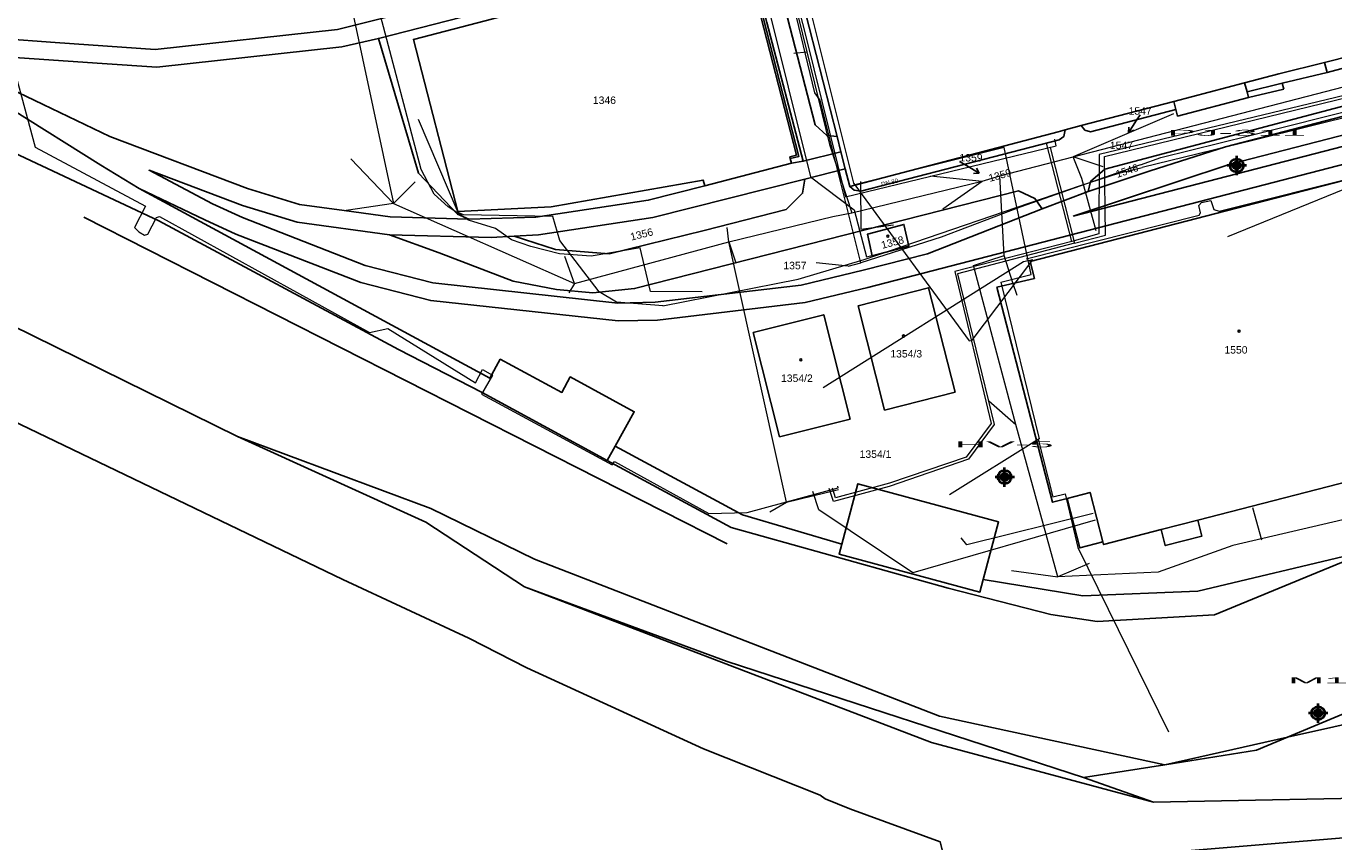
# Model space of a CAD drawing. Header units: metres. Extents: x -535942 to -530626, y -1087729 to -1086275.
# Tile 3 of 112: x -534818 to -534598, y -1087239 to -1087101. Entities that reach past the tile are written whole.
import ezdxf
from ezdxf.enums import TextEntityAlignment as Align

# ---------------------------------------------------------------- set-up
doc = ezdxf.new("R2010")
doc.units = ezdxf.units.M
for name, color, linetype in [('_blok katastr', 7, 'Continuous'), ('_blok SS sítě', 7, 'Continuous'), ('_blok vrty G Consult', 7, 'Continuous'), ('Hodnoty_hladiny', 7, 'Continuous'), ('Vrty_popis', 7, 'Continuous')]:
    doc.layers.add(name, color=color, linetype=linetype)
for name, color, linetype, lineweight in [('AG silno NN', 251, 'G_VED_660_PN', 13), ('AG slabo podzemni', 251, 'G_VED_670_PN', 13), ('AG voda chladící přívod', 120, 'HP_02_920CHVP', 13), ('AG_SS kanal_déšť', 251, 'G_POTR_626_PN', 13), ('AG_SS osvětlení', 251, 'HP_04_VO', 13), ('AG_SS voda pitna', 251, 'G_POTR_616_PN', 13), ('AG_SS VODA PITNA POPIS', 251, 'G_POTR_616_PN', 35), ('AG_SS voda uzitkova', 251, 'G_POTR_617_PN', 13), ('AG_teplo', 240, 'G_POTR_651_PN', 13)]:
    doc.layers.add(name, color=color, linetype=linetype, lineweight=lineweight)
for name, color, linetype, true_color in [('BT_BPEJ', 7, 'Continuous', 0x7fffff), ('BT_hranice_parcel', 7, 'Continuous', 0x007f00), ('BT_mapove_znacky', 7, 'Continuous', 0x007f00), ('BT_text_parcel', 7, 'Continuous', 0x007f00), ('BT_vnitrni_kresby', 7, 'Continuous', 0x007f00)]:
    doc.layers.add(name, color=color, linetype=linetype, true_color=true_color)
doc.layers.add('BT_hranice_budov', color=7, linetype='Continuous', lineweight=30, true_color=0x007f00)
doc.layers.add('Značka předmět vrt', color=7, linetype='Continuous', lineweight=0, true_color=0x27eff2)
doc.styles.add('BT_text_mapy_m', font='arial.ttf', dxfattribs={"height": 5})
doc.styles.add('ROMANS', font='romans')
doc.styles.get("Standard").update_dxf_attribs({"font": 'ARIALN.TTF'})
doc.linetypes.add('G_POTR_616_PN', pattern='A,0.5,-1,2,-6.5,[2,hpfmlin.shx,S=1,R=0,X=0,Y=0],-6.5,2,-1,0.5', length=20)
doc.linetypes.add('G_POTR_617_PN', pattern='A,0.5,-1,2,-6.5,[1,hpfmlin.shx,S=1,R=0,X=0,Y=0],-6.5,2,-1,0.5', length=20)
doc.linetypes.add('G_POTR_626_PN', pattern='A,0.5,-1,2,-6.5,[8,hpfmlin.shx,S=1,R=0,X=0,Y=0],-6.5,2,-1,0.5', length=20)
doc.linetypes.add('G_POTR_651_PN', pattern='A,0.5,-1,2,-6.5,[17,hpfmlin.shx,S=1,R=0,X=0,Y=0],-6.5,2,-1,0.5', length=20)
doc.linetypes.add('G_VED_660_PN', pattern='A,0.5,-1,2,-6.5,[28,hpfmlin.shx,S=1,R=0,X=0,Y=0],-6.5,2,-1,0.5', length=20)
doc.linetypes.add('G_VED_670_PN', pattern='A,0.5,-1,2,-6.5,[31,hpfmlin.shx,S=1,R=0,X=0,Y=0],-6.5,2,-1,0.5', length=20)
doc.linetypes.add('HP_02_920CHVP', pattern='A,0.5,-1.2,-6.5,[3,hpfmlin.shx,S=1,R=0,X=0,Y=0],-0.8,["CHVP",Standard,S=1.7,R=0,X=3,Y=-0.8],-9,2,-1,0.5', length=21.5)
doc.linetypes.add('HP_04_VO', pattern='A,0.5,-1,2,-5,[28,hpfmlin.shx,S=1,R=0,X=0,Y=0],-0.8,["VO",ROMANS,S=1.7,R=0,X=2.75,Y=-0.8],-7,2,-1,0.5', length=19.8)

# ---------------------------------------------------------------- blocks, each defined once
blk = doc.blocks.new('BT_symbol_404')
at = {"layer": 'BT_mapove_znacky', "lineweight": -3}
blk.add_circle((0, 0), 0.175, dxfattribs=at)
blk = doc.blocks.new('BT_symbol_arrow')
at = {"layer": 'BT_text_parcel', "lineweight": -3}
for p in [(-0.5, 1.7), (0, 0), (0.5, 1.7)]:
    blk.add_line(p, (0, 2.5), dxfattribs=at)
blk = doc.blocks.new('_KATASTR')
at = {"layer": 'BT_BPEJ', "lineweight": -3}
blk.add_lwpolyline([(-534432, -1087175.5), (-534439, -1087176.5), (-534456, -1087187), (-534527, -1087222.5), (-534543, -1087227.5), (-534586.5, -1087237), (-534652.5, -1087242.5), (-534662.5, -1087246.5), (-534667.41, -1087250.02), (-534679.15, -1087258.46), (-534681.32, -1087260.01), (-534689.99, -1087266.23), (-534690.23, -1087266.4), (-534705, -1087277), (-534727.5, -1087285), (-534734.62, -1087285.71), (-534737.51, -1087286), (-534747.5, -1087287), (-534779, -1087277), (-534889.82, -1087216.95)], dxfattribs=at)
at = {"layer": 'BT_hranice_budov', "lineweight": -3}
for points in [[(-534613.53, -1087010.64), (-534611.75, -1087018.09), (-534610.13, -1087024.91), (-534654.4, -1087035.88), (-534656.17, -1087036.32), (-534658.37, -1087036.86), (-534658.16, -1087037.71), (-534665.69, -1087039.64), (-534670.75, -1087040.94), (-534678.4, -1087042.9), (-534678.92, -1087040.86), (-534700.45, -1087046.38), (-534681.68, -1087119.94), (-534681.02, -1087122.51), (-534680.28, -1087125.41), (-534679.52, -1087128.38), (-534644.51, -1087119.15), (-534643.34, -1087118.84), (-534640.63, -1087118.13), (-534625.1, -1087114.07), (-534613.19, -1087110.95), (-534607.42, -1087109.44), (-534599.75, -1087107.51), (-534595.15, -1087106.35)], [(-534636.9, -1087188.54), (-534637.01, -1087188.1), (-534639.16, -1087179.79), (-534642.99, -1087180.78), (-534645.5, -1087181.43), (-534654.8, -1087145.27), (-534648.5, -1087143.82), (-534649.23, -1087140.96), (-534590.1, -1087125.68), (-534580.62, -1087162.58), (-534579.78, -1087165.86), (-534577.87, -1087173.28), (-534578.23, -1087173.37), (-534590.21, -1087176.47), (-534621.07, -1087184.45), (-534627.21, -1087186.03), (-534636.9, -1087188.54)], [(-534670.45, -1087134.73), (-534669.6, -1087138.38), (-534675.77, -1087140.03), (-534676.55, -1087136.36), (-534670.45, -1087134.73)], [(-534673.68, -1087165.93), (-534678.11, -1087148.4), (-534666.28, -1087145.39), (-534661.83, -1087162.92), (-534673.68, -1087165.93)], [(-534695.75, -1087152.91), (-534683.9, -1087149.91), (-534679.47, -1087167.44), (-534691.33, -1087170.43), (-534695.75, -1087152.91)], [(-534678.2, -1087178.33), (-534654.54, -1087184.7), (-534657.1, -1087194.39), (-534657.66, -1087196.52), (-534681.32, -1087190.16), (-534680.87, -1087188.46), (-534678.2, -1087178.33)]]:
    blk.add_lwpolyline(points, dxfattribs=at)
at = {"layer": 'BT_hranice_parcel', "lineweight": -3}
for points in [[(-534854.1, -1087151.43), (-534764.7, -1087194.39), (-534743.52, -1087204.26), (-534733.77, -1087209.25), (-534704.12, -1087222.88), (-534684.5, -1087230.65), (-534683.65, -1087231.27), (-534679.54, -1087232.97), (-534664.32, -1087238.52), (-534663.94, -1087240.07), (-534660.4, -1087241.15), (-534640.9, -1087245.56), (-534619.09, -1087246.73), (-534589.01, -1087245.5), (-534534.95, -1087228.73), (-534526.52, -1087224.54), (-534505.69, -1087214.57), (-534501.67, -1087212.65), (-534500.65, -1087212.16), (-534494.55, -1087209.22)], [(-534782.43, -1087170.36), (-534858.73, -1087132.76)], [(-534821.84, -1087121.83), (-534795.64, -1087134.12), (-534755.33, -1087155.78), (-534741.29, -1087162.96), (-534731, -1087168.58), (-534720.29, -1087174.43)], [(-534670.75, -1087040.94), (-534678.4, -1087042.9), (-534678.92, -1087040.86), (-534700.45, -1087046.38), (-534681.68, -1087119.94), (-534683.39, -1087119.81), (-534685.33, -1087118.02), (-534702.61, -1087051.2), (-534702.33, -1087048.65), (-534700.86, -1087045.62), (-534679.69, -1087039.99), (-534676.7, -1087040.78), (-534672, -1087039.8), (-534671.2, -1087040.14), (-534670.75, -1087040.94)], [(-534754.62, -1087099.24), (-534765.63, -1087101.99), (-534796.25, -1087105.31), (-534813.06, -1087104.14), (-534822.14, -1087103.5), (-534829.67, -1087102.08), (-534834.61, -1087101.15), (-534865.22, -1087093.19), (-534885.87, -1087088.21), (-534900.6, -1087085.81), (-534900.94, -1087088.42), (-534886.26, -1087090.67), (-534866.02, -1087096.08), (-534836.68, -1087107.39), (-534820.57, -1087115.27), (-534805.34, -1087124.76), (-534798.92, -1087128.7)], [(-534703.86, -1087128.24), (-534713.38, -1087130.68), (-534732.3, -1087133.5), (-534743.53, -1087133.84), (-534745.43, -1087133), (-534751.98, -1087126.14), (-534758.73, -1087103.47), (-534698.55, -1087088.02), (-534699.29, -1087085.12), (-534698.35, -1087085.08), (-534698.02, -1087085.06), (-534697.91, -1087085.06), (-534697.27, -1087085.84), (-534693.45, -1087100.77), (-534687.35, -1087124.11), (-534689.34, -1087124.44), (-534689.53, -1087123.68)], [(-534689.34, -1087124.44), (-534703.86, -1087128.24), (-534704.18, -1087127.28), (-534729.72, -1087131.76), (-534745.37, -1087132.57), (-534752.86, -1087103.63), (-534739.5, -1087100.19), (-534697.13, -1087089.29), (-534696.82, -1087089.21), (-534695.15, -1087095.74), (-534688.09, -1087123.31), (-534689.53, -1087123.68)], [(-534680.87, -1087188.46), (-534697.53, -1087183.56), (-534718.93, -1087171.98), (-534720.29, -1087174.43), (-534699.47, -1087185.66), (-534663.01, -1087195.87), (-534645.74, -1087200.29), (-534637.95, -1087201.49), (-534618.24, -1087200.34), (-534600.98, -1087193.24), (-534575.36, -1087182.71), (-534538.02, -1087159.22), (-534517.27, -1087146.24), (-534496.79, -1087133.9), (-534495.31, -1087133.2), (-534487.64, -1087129.56), (-534484.3, -1087126.17), (-534482.37, -1087124.22), (-534474.12, -1087118.74)], [(-534562.69, -1087097.96), (-534558.29, -1087096.83), (-534540.05, -1087092.12), (-534540.09, -1087093.12), (-534540.69, -1087093.86), (-534552.72, -1087097), (-534552.66, -1087097.29), (-534554.13, -1087097.66), (-534554.23, -1087097.43), (-534562.31, -1087099.43), (-534577, -1087103.22), (-534599.31, -1087109.2), (-534599.75, -1087107.51), (-534595.15, -1087106.35), (-534577.37, -1087101.76), (-534562.69, -1087097.96)], [(-534743.53, -1087133.84), (-534756.78, -1087133.46), (-534764.5, -1087132.39), (-534771.96, -1087131.36), (-534780.71, -1087128.7), (-534803.85, -1087119.94), (-534819.27, -1087112.57), (-534837.46, -1087103.66), (-534827.1, -1087105.61), (-534822.34, -1087106.5), (-534805.13, -1087107.67), (-534795.93, -1087108.29), (-534764.86, -1087104.88), (-534758.73, -1087103.47)], [(-534624.75, -1087115.41), (-534624.46, -1087116.54), (-534612.54, -1087113.42), (-534612.79, -1087112.45), (-534606.87, -1087111.02), (-534599.31, -1087109.2)], [(-534640.63, -1087118.13), (-534625.1, -1087114.07), (-534624.75, -1087115.41), (-534639.1, -1087119.17), (-534640.04, -1087118.91), (-534640.63, -1087118.13)], [(-534639.49, -1087129.2), (-534629.06, -1087125.71), (-534616.38, -1087121.68), (-534592.71, -1087115.51), (-534596.26, -1087114.77), (-534636.7, -1087125.43), (-534639.07, -1087127.52), (-534639.49, -1087129.2)], [(-534681.68, -1087119.94), (-534681.02, -1087122.51), (-534680.28, -1087125.41), (-534679.52, -1087128.38)], [(-534679.52, -1087128.38), (-534644.51, -1087119.15), (-534643.34, -1087118.84), (-534643.59, -1087119.98), (-534644.35, -1087120.54), (-534677.7, -1087129.13), (-534678.78, -1087129), (-534679.52, -1087128.38)], [(-534643.34, -1087118.84), (-534640.63, -1087118.13)], [(-534718.93, -1087171.98), (-534715.74, -1087166.22), (-534726.51, -1087160.37), (-534727.91, -1087162.98), (-534738.25, -1087157.39), (-534739.99, -1087160.58), (-534798.92, -1087128.7), (-534787.89, -1087133.98), (-534782.67, -1087136.38), (-534761.68, -1087144.52), (-534749.93, -1087147.53), (-534718.47, -1087150.95), (-534711.85, -1087150.8), (-534687.02, -1087147.84), (-534676.52, -1087145.31), (-534586.77, -1087122.11), (-534576.66, -1087161.06), (-534580.62, -1087162.58)], [(-534681.02, -1087122.51), (-534687.35, -1087124.11)], [(-534756.86, -1087136.46), (-534772.36, -1087134.34), (-534781.57, -1087131.58), (-534797.25, -1087125.64), (-534786.63, -1087131.26), (-534781.59, -1087133.58), (-534760.94, -1087141.62), (-534749.61, -1087144.55), (-534718.53, -1087147.95), (-534712.21, -1087147.82), (-534687.72, -1087144.92), (-534677.26, -1087142.41), (-534666.5, -1087139.69), (-534647.22, -1087132.1), (-534648.42, -1087130.36), (-534651.21, -1087129.1), (-534715.7, -1087145.53), (-534722.69, -1087146.25), (-534728.8, -1087145.69), (-534736.11, -1087144.26), (-534748.53, -1087139.52), (-534756.86, -1087136.46)], [(-534687.1, -1087127.14), (-534680.28, -1087125.41)], [(-534627.21, -1087186.03), (-534636.9, -1087188.54), (-534637.01, -1087188.1), (-534640.9, -1087189.11), (-534642.99, -1087180.78), (-534645.5, -1087181.43), (-534654.8, -1087145.27), (-534648.5, -1087143.82), (-534649.23, -1087140.96), (-534590.1, -1087125.68), (-534580.62, -1087162.58), (-534579.78, -1087165.86)], [(-534687.1, -1087127.14), (-534712.64, -1087133.58), (-534731.86, -1087136.46), (-534735.94, -1087136.71), (-534728.97, -1087138.94), (-534719.97, -1087139.67), (-534704.01, -1087135.74), (-534690.22, -1087132.22), (-534687.46, -1087129.51), (-534687.1, -1087127.14)], [(-534639.49, -1087129.2), (-534647.22, -1087132.1)], [(-534676.55, -1087136.36), (-534670.45, -1087134.73), (-534669.6, -1087138.38), (-534675.77, -1087140.03)], [(-534756.86, -1087136.46), (-534739.8, -1087136.94), (-534735.94, -1087136.71)], [(-534675.77, -1087140.03), (-534676.55, -1087136.36)], [(-534673.68, -1087165.93), (-534678.11, -1087148.4), (-534666.28, -1087145.39)], [(-534666.28, -1087145.39), (-534661.83, -1087162.92), (-534673.68, -1087165.93)], [(-534695.75, -1087152.91), (-534683.9, -1087149.91), (-534679.47, -1087167.44)], [(-534679.47, -1087167.44), (-534691.33, -1087170.43), (-534695.75, -1087152.91)], [(-534514.01, -1087176.25), (-534479.95, -1087154.64), (-534498.49, -1087163.44), (-534530.52, -1087183.3), (-534568.02, -1087205.05), (-534585.34, -1087212.29), (-534605.98, -1087220.93), (-534590.41, -1087217.42), (-534565.33, -1087207.78), (-534543.34, -1087195.42), (-534518.36, -1087179.12)], [(-534734.19, -1087195.63), (-534700.14, -1087208.22), (-534640.24, -1087227.71), (-534626.61, -1087225.57), (-534664.45, -1087217.39), (-534732.49, -1087191), (-534749.9, -1087182.49), (-534782.43, -1087170.36), (-534750.74, -1087184.8), (-534734.19, -1087195.63)], [(-534627.21, -1087186.03), (-534626.52, -1087188.72), (-534620.38, -1087187.13), (-534621.07, -1087184.45), (-534590.21, -1087176.47), (-534589.23, -1087180.26), (-534588.1, -1087184.17)], [(-534654.54, -1087184.7), (-534657.1, -1087194.39), (-534657.66, -1087196.52), (-534681.32, -1087190.16), (-534680.87, -1087188.46), (-534678.2, -1087178.33), (-534654.54, -1087184.7)], [(-534576.03, -1087181.11), (-534594.23, -1087189.97), (-534621.06, -1087196.4), (-534640.4, -1087197.17), (-534657.1, -1087194.39)], [(-534514.44, -1087189.73), (-534534.01, -1087210.82), (-534541.87, -1087220.5), (-534555.46, -1087225.18), (-534582.72, -1087230.97), (-534628.49, -1087231.84), (-534640.24, -1087227.71)], [(-534628.49, -1087231.84), (-534665.78, -1087221.83), (-534734.19, -1087195.63)], [(-534626.61, -1087225.57), (-534611.18, -1087223.1), (-534605.98, -1087220.93)], [(-534605.98, -1087220.93), (-534626.61, -1087225.57)]]:
    blk.add_lwpolyline(points, dxfattribs=at)
at = {"layer": 'BT_text_parcel', "lineweight": -3}
for p, q in [((-534630.75, -1087116.29), (-534631.34, -1087117.21)), ((-534661.1, -1087124.15), (-534659.93, -1087124.85))]:
    blk.add_line(p, q, dxfattribs=at)
at = {"layer": 'BT_vnitrni_kresby', "lineweight": -3}
for points in [[(-534688.48, -1087123.08), (-534695.46, -1087095.82)], [(-534498.04, -1087096.02), (-534642.02, -1087133.33)], [(-534615.62, -1087124.58), (-534518.93, -1087099.66)], [(-534607.42, -1087109.44), (-534599.75, -1087107.51)], [(-534625.1, -1087114.07), (-534613.19, -1087110.95)], [(-534613.19, -1087110.95), (-534607.42, -1087109.44)], [(-534613.19, -1087110.95), (-534612.79, -1087112.45)], [(-534606.6, -1087112.02), (-534606.87, -1087111.02)], [(-534612.54, -1087113.42), (-534606.6, -1087112.02)], [(-534689.61, -1087123.37), (-534688.48, -1087123.08)], [(-534689.53, -1087123.68), (-534689.61, -1087123.37)], [(-534642.02, -1087133.33), (-534615.62, -1087124.58)], [(-534808.23, -1087133.49), (-534700.15, -1087188.4)]]:
    blk.add_lwpolyline(points, dxfattribs=at)
at = {"layer": 'BT_mapove_znacky', "lineweight": -3}
for p in [(-534673.13, -1087136.71), (-534614.13, -1087152.68), (-534670.49, -1087153.49), (-534687.75, -1087157.49)]:
    blk.add_blockref('BT_symbol_404', p, dxfattribs=at)
at = {"layer": 'BT_text_parcel', "lineweight": -3}
for p, rotation in [((-534631.34, -1087117.21), 147.66), ((-534659.93, -1087124.85), 239.1500000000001)]:
    blk.add_blockref('BT_symbol_arrow', p, dxfattribs=dict(at, rotation=rotation))
at = {"layer": 'BT_text_parcel', "lineweight": -3, "style": 'BT_text_mapy_m'}
for s, p in [('1346', (-534722.7, -1087114.48)), ('1359', (-534661.1, -1087124.15)), ('1357', (-534690.69, -1087142.27)), ('1550', (-534616.59, -1087156.44))]:
    blk.add_text(s, height=1.25, dxfattribs=at).set_placement(p)
for s, p in [('1547', (-534630.75, -1087116.29)), ('1547', (-534633.89, -1087122.08)), ('1354/3', (-534670.05, -1087157.1)), ('1354/2', (-534688.42, -1087161.21)), ('1354/1', (-534675.21, -1087173.97))]:
    blk.add_text(s, height=1.25, dxfattribs=at).set_placement(p, align=Align.CENTER)
blk.add_text('1359', height=1.25, rotation=15.78, dxfattribs=at).set_placement((-534656.35, -1087126.39), align=Align.TOP_LEFT)
for s, rotation, p in [('1546', 18.5, (-534634.6, -1087126.93)), ('1356', 13.83, (-534716.24, -1087137.46)), ('1358', 14.97, (-534674.07, -1087138.85))]:
    blk.add_text(s, height=1.25, rotation=rotation, dxfattribs=at).set_placement(p)
blk = doc.blocks.new('kanalizace SS')
at = {"layer": 'AG_SS kanal_déšť', "ltscale": 0.7}
for p, q in [((-534690.27, -1087091.34), (-534686.75, -1087105.75)), ((-534763.16, -1087098.72), (-534756.2, -1087131.22)), ((-534688.91, -1087105.95), (-534686.75, -1087105.75)), ((-534686.75, -1087105.75), (-534682.95, -1087121.31)), ((-534641.98, -1087123.35), (-534590.62, -1087110.04)), ((-534625.14, -1087116.16), (-534641.98, -1087123.35)), ((-534682.95, -1087121.31), (-534679.16, -1087132.78)), ((-534756.2, -1087131.22), (-534763.38, -1087123.73)), ((-534654.3, -1087126.59), (-534641.98, -1087123.35)), ((-534640.53, -1087127.04), (-534641.98, -1087123.35)), ((-534636.98, -1087125.04), (-534641.98, -1087123.35)), ((-534665.97, -1087126.55), (-534657.27, -1087127.47)), ((-534657.27, -1087127.47), (-534654.3, -1087126.59)), ((-534653.57, -1087139.95), (-534654.3, -1087126.59)), ((-534616.02, -1087136.77), (-534587.27, -1087125.01)), ((-534756.2, -1087131.22), (-534752.53, -1087127.56)), ((-534679.16, -1087132.78), (-534657.27, -1087127.47)), ((-534663.91, -1087132.13), (-534657.27, -1087127.47)), ((-534638.16, -1087135.79), (-534640.53, -1087127.04)), ((-534756.2, -1087131.22), (-534764.13, -1087132.39)), ((-534756.2, -1087131.22), (-534725.77, -1087144.64)), ((-534682.36, -1087133.43), (-534679.16, -1087132.78)), ((-534699.87, -1087137.66), (-534700.13, -1087135.27)), ((-534699.87, -1087137.66), (-534682.36, -1087133.43)), ((-534725.77, -1087144.64), (-534699.87, -1087137.66)), ((-534699.87, -1087137.66), (-534698.74, -1087141.03)), ((-534690.18, -1087181.43), (-534699.87, -1087137.66)), ((-534725.77, -1087144.64), (-534727.41, -1087140.14)), ((-534658.75, -1087141.64), (-534653.57, -1087139.95)), ((-534651.63, -1087168.35), (-534658.75, -1087141.64)), ((-534652.15, -1087144.56), (-534653.57, -1087139.95)), ((-534725.77, -1087144.64), (-534726.71, -1087146.23)), ((-534651.41, -1087146.66), (-534652.15, -1087144.56)), ((-534656.15, -1087164.4), (-534651.63, -1087168.35)), ((-534644.57, -1087193.97), (-534651.63, -1087168.35)), ((-534690.18, -1087181.43), (-534681.43, -1087179.29)), ((-534692.95, -1087183.02), (-534690.18, -1087181.43)), ((-534589.93, -1087182.82), (-534615.15, -1087188.71)), ((-534615.15, -1087188.71), (-534627.73, -1087193.18)), ((-534639.3, -1087191.74), (-534644.57, -1087193.97)), ((-534652.37, -1087192.92), (-534644.57, -1087193.97)), ((-534627.73, -1087193.18), (-534644.57, -1087193.97))]:
    blk.add_line(p, q, dxfattribs=at)
blk = doc.blocks.new('ss pitná voda')
at = {"layer": 'AG_SS voda pitna', "ltscale": 0.7}
for p, q in [((-534691.4, -1087085.63), (-534686.91, -1087103.16)), ((-534686.91, -1087103.16), (-534680.25, -1087130.09)), ((-534680.25, -1087130.09), (-534644.87, -1087121.54)), ((-534644.87, -1087121.54), (-534645.09, -1087120.39)), ((-534611.85, -1087182.31), (-534610.36, -1087187.75))]:
    blk.add_line(p, q, dxfattribs=at)
at = {"layer": 'AG_SS VODA PITNA POPIS', "linetype": 'Continuous'}
blk.add_text('DN 80', height=0.75, rotation=13.5895, dxfattribs=at).set_placement((-534672.69, -1087128.26), align=Align.BOTTOM_CENTER)
blk = doc.blocks.new('ss prumyslová voda')
at = {"layer": 'AG voda chladící přívod', "color": 251, "lineweight": 13}
blk.add_lwpolyline([(-534228.76, -1086932.2), (-534232.64, -1086934.27), (-534235.39, -1086949.06), (-534242.83, -1086962.46), (-534375.66, -1087031.85), (-534381.87, -1087048.25), (-534417.47, -1087065.85), (-534522.39, -1087094.5), (-534567.19, -1087106), (-534637.66, -1087123), (-534637.71, -1087136.31), (-534642.25, -1087137.58), (-534646.48, -1087121.06)], dxfattribs=at)
at = {"layer": 'AG_SS voda uzitkova', "ltscale": 0.7}
for p, q in [((-534698.99, -1087075.05), (-534686.15, -1087126.71)), ((-534698.99, -1087075.05), (-534686.15, -1087126.71)), ((-534636.76, -1087123.32), (-534554.18, -1087103.14)), ((-534636.76, -1087123.32), (-534554.18, -1087103.14)), ((-534645.85, -1087121.79), (-534641.75, -1087137.91)), ((-534645.85, -1087121.79), (-534641.75, -1087137.91)), ((-534636.57, -1087136.53), (-534636.76, -1087123.32)), ((-534636.57, -1087136.53), (-534636.76, -1087123.32)), ((-534686.15, -1087126.71), (-534678.78, -1087132.26)), ((-534686.15, -1087126.71), (-534678.78, -1087132.26)), ((-534678.78, -1087132.26), (-534676.72, -1087140.19)), ((-534678.78, -1087132.26), (-534676.72, -1087140.19)), ((-534642.25, -1087137.58), (-534661.89, -1087142.65)), ((-534642.25, -1087137.58), (-534661.89, -1087142.65)), ((-534641.75, -1087137.91), (-534636.57, -1087136.53)), ((-534641.75, -1087137.91), (-534636.57, -1087136.53)), ((-534676.72, -1087140.19), (-534671.02, -1087138.81)), ((-534676.72, -1087140.19), (-534671.02, -1087138.81)), ((-534671.02, -1087138.81), (-534671.07, -1087138.38)), ((-534671.02, -1087138.81), (-534671.07, -1087138.38)), ((-534641.75, -1087137.91), (-534661.44, -1087143.04)), ((-534641.75, -1087137.91), (-534661.44, -1087143.04)), ((-534661.89, -1087142.65), (-534655.78, -1087168.22)), ((-534661.89, -1087142.65), (-534655.78, -1087168.22)), ((-534661.44, -1087143.04), (-534655.25, -1087168.36)), ((-534661.44, -1087143.04), (-534655.25, -1087168.36)), ((-534655.78, -1087168.22), (-534659.99, -1087173.88)), ((-534655.78, -1087168.22), (-534659.99, -1087173.88)), ((-534655.25, -1087168.36), (-534659.59, -1087174.21)), ((-534655.25, -1087168.36), (-534659.59, -1087174.21)), ((-534659.59, -1087174.21), (-534672.91, -1087178.77)), ((-534659.59, -1087174.21), (-534672.91, -1087178.77)), ((-534659.99, -1087173.88), (-534672.86, -1087178.23)), ((-534659.99, -1087173.88), (-534672.86, -1087178.23)), ((-534682.29, -1087181.29), (-534682.99, -1087179.12)), ((-534682.29, -1087181.29), (-534682.99, -1087179.12)), ((-534681.93, -1087180.68), (-534682.44, -1087179.04)), ((-534681.93, -1087180.68), (-534682.44, -1087179.04)), ((-534672.89, -1087178.76), (-534682.29, -1087181.29)), ((-534672.89, -1087178.76), (-534682.29, -1087181.29)), ((-534672.86, -1087178.23), (-534681.93, -1087180.68)), ((-534672.86, -1087178.23), (-534681.93, -1087180.68))]:
    blk.add_line(p, q, dxfattribs=at)
blk = doc.blocks.new('SS nízké napětí')
at = {"layer": 'AG silno NN', "ltscale": 0.7}
for p, q in [((-534684.74586, -1087182.72271), (-534685.71669, -1087179.64281)), ((-534668.91115, -1087193.26802), (-534684.74586, -1087182.72271)), ((-534638.289, -1087184.438), (-534668.91115, -1087193.26802))]:
    blk.add_line(p, q, dxfattribs=at)
blk = doc.blocks.new('ss_vo')
at = {"layer": 'AG_SS osvětlení', "ltscale": 0.7}
for p, q in [((-534685.379, -1087112.644), (-534697.271, -1087063.799)), ((-534751.5435, -1087125.49766), (-534761.11, -1087089.111)), ((-534684.486, -1087113.878), (-534685.379, -1087112.644)), ((-534578.627, -1087112.389), (-534611.601, -1087120.601)), ((-534677.699, -1087141.194), (-534684.486, -1087113.878)), ((-534612.309, -1087119.803), (-534587.929, -1087113.676)), ((-534745.3228, -1087132.72455), (-534751.98475, -1087117.09071)), ((-534627.285, -1087123.504), (-534612.309, -1087119.803)), ((-534611.601, -1087120.601), (-534630.382, -1087125.153)), ((-534630.661, -1087124.693), (-534627.285, -1087123.504)), ((-534749.37353, -1087129.64465), (-534751.5435, -1087125.49766)), ((-534630.661, -1087124.693), (-534650.894, -1087131.86)), ((-534640.747, -1087128.211), (-534634.343, -1087126.137)), ((-534634.343, -1087126.137), (-534630.382, -1087125.153)), ((-534677.753, -1087127.504), (-534677.667, -1087135.524)), ((-534677.125, -1087140.614), (-534640.747, -1087128.211)), ((-534747.03013, -1087131.80393), (-534749.37353, -1087129.64465)), ((-534743.61546, -1087134.0469), (-534747.03013, -1087131.80393)), ((-534744.41891, -1087133.12628), (-534745.3228, -1087132.72455)), ((-534729.42114, -1087133.3941), (-534744.41891, -1087133.12628)), ((-534650.894, -1087131.86), (-534664.19, -1087136.859)), ((-534739.06257, -1087135.4362), (-534743.61546, -1087134.0469)), ((-534736.38439, -1087137.32766), (-534739.06257, -1087135.4362)), ((-534728.24944, -1087137.41136), (-534729.42114, -1087133.3941)), ((-534677.667, -1087135.524), (-534672.2, -1087134.801)), ((-534733.13711, -1087138.46589), (-534736.38439, -1087137.32766)), ((-534721.62096, -1087146.08194), (-534728.24944, -1087137.41136)), ((-534664.19, -1087136.859), (-534677.699, -1087141.194)), ((-534728.28292, -1087139.70454), (-534733.13711, -1087138.46589)), ((-534722.96005, -1087140.07279), (-534728.28292, -1087139.70454)), ((-534714.77488, -1087138.66675), (-534722.96005, -1087140.07279)), ((-534712.99727, -1087146.03274), (-534714.77488, -1087138.66675)), ((-534688.215, -1087143.94), (-534677.125, -1087140.614)), ((-534679.79, -1087141.779), (-534685.15461, -1087141.16575)), ((-534679.79, -1087141.779), (-534677.699, -1087141.194)), ((-534710.94174, -1087148.42535), (-534688.215, -1087143.94)), ((-534718.74192, -1087147.82276), (-534721.62096, -1087146.08194)), ((-534704.35374, -1087146.06722), (-534712.99727, -1087146.03274)), ((-534710.87609, -1087148.4161), (-534718.74192, -1087147.82276)), ((-534638.63, -1087183.311), (-534659.861, -1087188.587)), ((-534659.861, -1087188.587), (-534660.84, -1087187.395))]:
    blk.add_line(p, q, dxfattribs=at)
blk = doc.blocks.new('ss sdělovací kabel')
at = {"layer": 'AG slabo podzemni', "ltscale": 0.7}
for p, q in [((-534689.693, -1087084.605), (-534678.907, -1087127.791)), ((-534653.569, -1087121.813), (-534678.678, -1087128.104)), ((-534649.07035, -1087143.16223), (-534653.569, -1087121.813)), ((-534678.907, -1087127.791), (-534678.678, -1087128.104)), ((-534678.678, -1087128.104), (-534659.462, -1087154.32)), ((-534650.357, -1087141.024), (-534683.991, -1087162.212)), ((-534658.994, -1087154.171), (-534648.804, -1087140.662)), ((-534648.804, -1087140.662), (-534650.357, -1087141.024)), ((-534654.135, -1087144.448), (-534649.07035, -1087143.16223)), ((-534654.135, -1087144.448), (-534647.74, -1087170.765)), ((-534659.462, -1087154.32), (-534658.994, -1087154.171)), ((-534647.74, -1087170.765), (-534662.802, -1087180.21)), ((-534647.87, -1087170.847), (-534645.421, -1087180.508)), ((-534645.421, -1087180.508), (-534643.337, -1087179.997)), ((-534643.337, -1087179.997), (-534641.209, -1087189.06)), ((-534641.209, -1087189.06), (-534625.977, -1087220.035))]:
    blk.add_line(p, q, dxfattribs=at)
blk = doc.blocks.new('ss teplovod')
at = {"layer": 'AG_teplo', "color": 251, "lineweight": 13, "ltscale": 0.7}
for p, q in [((-534827.07405, -1087082.27446), (-534816.39483, -1087121.77752)), ((-534816.39483, -1087121.77752), (-534797.88196, -1087131.68676)), ((-534617.483, -1087132.503), (-534589.87, -1087125.611)), ((-534620.909, -1087131.546), (-534620.441, -1087131.035)), ((-534620.441, -1087131.035), (-534618.888, -1087130.738)), ((-534618.888, -1087130.738), (-534618.356, -1087132.227)), ((-534797.88196, -1087131.68676), (-534799.7232, -1087135.23534)), ((-534649.905, -1087140.502), (-534620.845, -1087133.184)), ((-534620.589, -1087132.801), (-534620.909, -1087131.546)), ((-534620.845, -1087133.184), (-534620.589, -1087132.801)), ((-534618.356, -1087132.227), (-534617.483, -1087132.503)), ((-534799.7232, -1087135.23534), (-534798.9867, -1087135.97184)), ((-534797.48023, -1087136.37356), (-534796.00723, -1087133.59496)), ((-534796.00723, -1087133.59496), (-534795.50508, -1087133.42757)), ((-534795.50508, -1087133.42757), (-534760.22014, -1087152.91129)), ((-534798.9867, -1087135.97184), (-534798.04934, -1087136.54095)), ((-534798.04934, -1087136.54095), (-534797.48023, -1087136.37356)), ((-534760.22014, -1087152.91129), (-534757.14024, -1087152.24174)), ((-534757.14024, -1087152.24174), (-534742.39354, -1087161.34753)), ((-534742.39354, -1087161.34753), (-534741.22184, -1087159.13804)), ((-534741.22184, -1087159.13804), (-534739.58146, -1087160.0754)), ((-534739.58146, -1087160.0754), (-534741.38923, -1087163.25573)), ((-534741.38923, -1087163.25573), (-534719.46168, -1087175.14013)), ((-534719.46168, -1087175.14013), (-534719.05996, -1087174.60449)), ((-534719.05996, -1087174.60449), (-534703.20852, -1087183.3253)), ((-534696.76416, -1087183.15791), (-534681.49857, -1087179.02348)), ((-534681.49857, -1087179.02348), (-534681.54879, -1087178.72219)), ((-534703.20852, -1087183.3253), (-534696.76416, -1087183.15791))]:
    blk.add_line(p, q, dxfattribs=at)
blk = doc.blocks.new('_vrty G Consult')
at = {"layer": 'Hodnoty_hladiny', "color": 251, "lineweight": 40}
for p in [(-534614.53, -1087124.83), (-534653.51, -1087177.19), (-534600.85, -1087216.88)]:
    blk.add_point(p, dxfattribs=at)
at = {"layer": 'Vrty_popis', "color": 251, "lineweight": 40}
for p in [(-534614.53, -1087124.83), (-534653.51, -1087177.19), (-534600.85, -1087216.88)]:
    blk.add_point(p, dxfattribs=at)
at = {"layer": 'Značka předmět vrt', "color": 251, "linetype": 'Continuous', "lineweight": 40}
for p, q in [((-534613.99, -1087124.52), (-534615.07, -1087124.52)), ((-534615, -1087124.42), (-534615, -1087125.25)), ((-534614.12, -1087124.36), (-534614.94, -1087124.36)), ((-534614.84, -1087124.29), (-534614.84, -1087125.38)), ((-534614.68, -1087124.23), (-534614.68, -1087125.44)), ((-534614.53, -1087124.21), (-534614.53, -1087123.21)), ((-534614.53, -1087124.21), (-534614.53, -1087125.46)), ((-534614.37, -1087124.23), (-534614.37, -1087125.44)), ((-534614.22, -1087124.29), (-534614.22, -1087125.38)), ((-534614.06, -1087124.42), (-534614.06, -1087125.25)), ((-534615.15, -1087124.83), (-534616.15, -1087124.83)), ((-534613.9, -1087124.83), (-534615.15, -1087124.83)), ((-534613.92, -1087124.68), (-534615.13, -1087124.68)), ((-534613.92, -1087124.99), (-534615.13, -1087124.99)), ((-534613.99, -1087125.15), (-534615.07, -1087125.15)), ((-534614.12, -1087125.3), (-534614.94, -1087125.3)), ((-534614.53, -1087126.46), (-534614.53, -1087125.46)), ((-534612.9, -1087124.83), (-534613.9, -1087124.83)), ((-534654.13, -1087177.19), (-534655.13, -1087177.19)), ((-534652.88, -1087177.19), (-534654.13, -1087177.19)), ((-534652.9, -1087177.04), (-534654.11, -1087177.04)), ((-534652.97, -1087176.88), (-534654.05, -1087176.88)), ((-534653.98, -1087176.78), (-534653.98, -1087177.6)), ((-534653.09, -1087176.72), (-534653.92, -1087176.72)), ((-534653.82, -1087176.65), (-534653.82, -1087177.73)), ((-534653.66, -1087176.59), (-534653.66, -1087177.8)), ((-534653.51, -1087176.57), (-534653.51, -1087175.57)), ((-534653.51, -1087176.57), (-534653.51, -1087177.82)), ((-534653.35, -1087176.59), (-534653.35, -1087177.8)), ((-534653.2, -1087176.65), (-534653.2, -1087177.73)), ((-534653.04, -1087176.78), (-534653.04, -1087177.6)), ((-534651.88, -1087177.19), (-534652.88, -1087177.19)), ((-534652.9, -1087177.35), (-534654.11, -1087177.35)), ((-534652.97, -1087177.5), (-534654.05, -1087177.5)), ((-534653.09, -1087177.66), (-534653.92, -1087177.66)), ((-534653.51, -1087178.82), (-534653.51, -1087177.82)), ((-534600.25, -1087216.72), (-534601.46, -1087216.72)), ((-534600.31, -1087216.56), (-534601.39, -1087216.56)), ((-534601.32, -1087216.46), (-534601.32, -1087217.29)), ((-534600.44, -1087216.41), (-534601.26, -1087216.41)), ((-534601.16, -1087216.34), (-534601.16, -1087217.42)), ((-534601.01, -1087216.27), (-534601.01, -1087217.48)), ((-534600.85, -1087216.25), (-534600.85, -1087215.25)), ((-534600.85, -1087216.25), (-534600.85, -1087217.5)), ((-534600.69, -1087216.27), (-534600.69, -1087217.48)), ((-534600.54, -1087216.34), (-534600.54, -1087217.42)), ((-534600.38, -1087216.46), (-534600.38, -1087217.29)), ((-534601.48, -1087216.88), (-534602.47, -1087216.88)), ((-534600.23, -1087216.88), (-534601.48, -1087216.88)), ((-534600.25, -1087217.03), (-534601.46, -1087217.03)), ((-534600.31, -1087217.19), (-534601.39, -1087217.19)), ((-534600.44, -1087217.35), (-534601.26, -1087217.35)), ((-534600.85, -1087218.5), (-534600.85, -1087217.5)), ((-534599.23, -1087216.88), (-534600.23, -1087216.88))]:
    blk.add_line(p, q, dxfattribs=at)
for centre, radius in [((-534614.53, -1087124.83), 1.12), ((-534614.53, -1087124.83), 0.625), ((-534653.51, -1087177.19), 1.12), ((-534653.51, -1087177.19), 0.625), ((-534600.85, -1087216.88), 1.12), ((-534600.85, -1087216.88), 0.625)]:
    blk.add_circle(centre, radius, dxfattribs=at)
at = {"layer": 'Vrty_popis', "color": 7}
for s, width, p, p2 in [('PJ-311', 6.424665, (-534626.19, -1087119.84), (-534602.87, -1087119.84)), ('HV-5', 6.375856, (-534661.91, -1087172.2), (-534645.27, -1087172.2)), ('M1', 6.313138, (-534605.87, -1087211.88), (-534595.83, -1087211.88))]:
    blk.add_text(s, height=1, dxfattribs=dict(at, width=width)).set_placement(p, p2, align=Align.FIT)

msp = doc.modelspace()

# ---------------------------------------------------------------- block references
msp.add_blockref('ss teplovod', (0, 0))
at = {"layer": '_blok katastr', "lineweight": -3}
msp.add_blockref('_KATASTR', (0, 0), dxfattribs=at)
at = {"layer": '_blok SS sítě'}
for name in ['kanalizace SS', 'ss_vo', 'SS nízké napětí', 'ss pitná voda', 'ss prumyslová voda', 'ss sdělovací kabel']:
    msp.add_blockref(name, (0, 0), dxfattribs=at)
at = {"layer": '_blok vrty G Consult', "color": 252}
msp.add_blockref('_vrty G Consult', (0, 0), dxfattribs=at)

doc.saveas('drawing.dxf')
